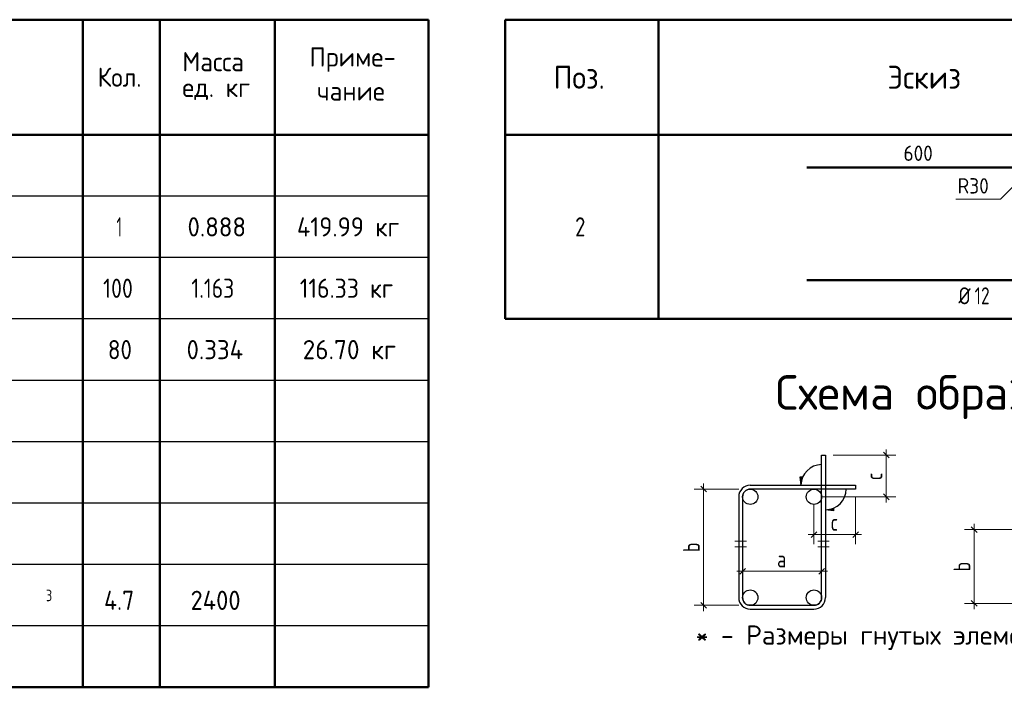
# Model space of a CAD drawing. Header units: millimetres. Extents: x 0 to 50400, y 0 to 35640.
# Tile 6 of 12: x 20011 to 35405, y 9481 to 19921. Entities that reach past the tile are written whole.
import ezdxf

# ---------------------------------------------------------------- set-up
doc = ezdxf.new("R2010")
doc.units = ezdxf.units.MM
for name, color, linetype, lineweight in [('Standard', 7, 'Continuous', 25), ('ЖБ Пилон', 7, 'Continuous', 35), ('Размерная линия_ общее', 7, 'Continuous', 13)]:
    doc.layers.add(name, color=color, linetype=linetype, lineweight=lineweight)
doc.styles.add('ISOCPEUR', font='txt')

msp = doc.modelspace()

# ---------------------------------------------------------------- hatches: boundary and pattern name
at = {"layer": 'Standard', "linetype": 'Continuous', "lineweight": -3, "transparency": 33554687}
msp.add_hatch(color=7, dxfattribs=at).paths.add_polyline_path([(32208, 12766), (32226, 12640), (32244, 12766)])
msp.add_hatch(color=7, dxfattribs=at).paths.add_polyline_path([(32735, 12239), (32609, 12257), (32735, 12275)], flags=16)

# ---------------------------------------------------------------- linework, layer by layer
at = {"layer": 'Standard', "color": 7, "linetype": 'Continuous', "lineweight": 50, "transparency": 33554687}
for p, q in [((26400, 19921), (4200, 19921)), ((21000, 19921), (21000, 18121)), ((22200, 19921), (22200, 18121)), ((24000, 19921), (24000, 18121)), ((26400, 19921), (26400, 18121)), ((26400, 19921), (26400, 18121)), ((27600, 19921), (27600, 18121)), ((27600, 19921), (38400, 19921)), ((49200, 19921), (27600, 19921)), ((27600, 15241), (27600, 19921)), ((30000, 15241), (30000, 19921)), ((26400, 18121), (4200, 18121)), ((21000, 18121), (21000, 9481)), ((22200, 18121), (22200, 9481)), ((24000, 18121), (24000, 9481)), ((26400, 18121), (26400, 9481)), ((49200, 18121), (27600, 18121)), ((27600, 15241), (49200, 15241)), ((26400, 9481), (4200, 9481))]:
    msp.add_line(p, q, dxfattribs=at)
at = {"layer": 'Standard', "color": 7, "linetype": 'Continuous', "lineweight": -3, "transparency": 33554687}
for p, q in [((26400, 17161), (4200, 17161)), ((26400, 16201), (4200, 16201)), ((26400, 15241), (4200, 15241)), ((26400, 14281), (4200, 14281)), ((26400, 13321), (4200, 13321)), ((26400, 12361), (4200, 12361)), ((26400, 11401), (4200, 11401)), ((26400, 10441), (4200, 10441))]:
    msp.add_line(p, q, dxfattribs=at)
at = {"layer": 'Standard', "color": 7, "linetype": 'Continuous', "lineweight": 35, "transparency": 33554687}
for p, q in [((24000, 17161), (24000, 16201)), ((24000, 16201), (24000, 15241)), ((24000, 15241), (24000, 14281))]:
    msp.add_line(p, q, dxfattribs=at)
at = {"layer": 'Standard', "color": 7, "linetype": 'Continuous', "lineweight": 25, "transparency": 33554687}
for p, q in [((30659, 12625), (30749, 12535)), ((31253, 12460), (31253, 10883)), ((31313, 12460), (31313, 10883)), ((34889, 11992), (34979, 11902)), ((31268, 11250), (31358, 11340)), ((32504, 11250), (32594, 11340)), ((30659, 10808), (30749, 10718)), ((34889, 10838), (34979, 10748)), ((31433, 10763), (32429, 10763)), ((31433, 10703), (32429, 10703))]:
    msp.add_line(p, q, dxfattribs=at)
at = {"layer": 'Standard', "color": 7, "linetype": 'Continuous', "lineweight": 13, "transparency": 33554687}
for p, q in [((30704, 12580), (30704, 12670)), ((30704, 12580), (30554, 12580)), ((30704, 12580), (30854, 12580)), ((30704, 12580), (31253, 12580)), ((30704, 12580), (30704, 10763)), ((34934, 11947), (34934, 12037)), ((34934, 11947), (34784, 11947)), ((34934, 11947), (35084, 11947)), ((34934, 11947), (35542, 11947)), ((34934, 11947), (34934, 10793)), ((31193, 11767), (31373, 11767)), ((32669, 11767), (32489, 11767)), ((31373, 11677), (31193, 11677)), ((32489, 11677), (32669, 11677)), ((31313, 11295), (31313, 11445)), ((32549, 11295), (32549, 11445)), ((31313, 11295), (31223, 11295)), ((31313, 11295), (31313, 11145)), ((31313, 11295), (31313, 11295)), ((31313, 11295), (32549, 11295)), ((32549, 11295), (32549, 11145)), ((32549, 11295), (32549, 11295)), ((32549, 11295), (32639, 11295)), ((34934, 10793), (34784, 10793)), ((34934, 10793), (35084, 10793)), ((34934, 10793), (35542, 10793)), ((34934, 10793), (34934, 10703)), ((30704, 10763), (30554, 10763)), ((30704, 10763), (30854, 10763)), ((30704, 10763), (31253, 10763)), ((30704, 10763), (30704, 10673))]:
    msp.add_line(p, q, dxfattribs=at)
at = {"layer": 'Standard', "color": 251, "linetype": 'Continuous', "lineweight": -3, "true_color": 0x656565, "transparency": 33554687}
for p, q in [((32244, 12766), (32208, 12766)), ((32208, 12766), (32226, 12640)), ((32226, 12766), (32226, 12775)), ((32226, 12640), (32244, 12766)), ((32226, 12640), (32226, 12640)), ((32226, 12640), (32226, 12640)), ((32226, 12640), (32226, 12640)), ((32609, 12257), (32735, 12275)), ((32609, 12257), (32609, 12257)), ((32609, 12257), (32609, 12257)), ((32609, 12257), (32609, 12257)), ((32735, 12239), (32609, 12257)), ((32735, 12275), (32735, 12239)), ((32735, 12257), (32744, 12257))]:
    msp.add_line(p, q, dxfattribs=at)
at = {"layer": 'Standard', "color": 7, "linetype": 'Continuous', "lineweight": 13, "transparency": 33554687}
msp.add_lwpolyline([(34646, 17114), (35346, 17114), (35805, 17574)], dxfattribs=at)
at = {"layer": 'Standard', "color": 7, "linetype": 'Continuous', "lineweight": 25, "transparency": 33554687}
for points in [[(32549, 10883), (32549, 13112), (32609, 13112), (32609, 10883)], [(31433, 12640), (33080, 12640), (33080, 12580), (31433, 12580)]]:
    msp.add_lwpolyline(points, dxfattribs=at)
at = {"layer": 'Standard', "color": 9, "linetype": 'Continuous', "lineweight": -3, "true_color": 0xc7c7c7, "transparency": 33554687}
for centre in [(31433, 12460), (32429, 12460), (31433, 10883), (32429, 10883)]:
    msp.add_circle(centre, 120, dxfattribs=at)
at = {"layer": 'Standard', "color": 251, "linetype": 'Continuous', "lineweight": -3, "true_color": 0x656565, "transparency": 33554687}
for centre, start, end in [((32549, 12640), 90, 180), ((32609, 12580), 270, 0)]:
    msp.add_arc(centre, 323, start, end, dxfattribs=at)
at = {"layer": 'Standard', "color": 7, "linetype": 'Continuous', "lineweight": 25, "transparency": 33554687}
for centre, radius, start, end in [((31433, 12460), 180, 90, 180), ((31433, 12460), 120, 90, 180), ((31433, 10883), 180, 180, 270), ((31433, 10883), 120, 180, 270), ((32429, 10883), 120, 270, 0), ((32429, 10883), 180, 270, 0)]:
    msp.add_arc(centre, radius, start, end, dxfattribs=at)
at = {"layer": 'ЖБ Пилон', "color": 7, "linetype": 'Continuous', "lineweight": 50, "transparency": 33554687}
for p, q in [((32319, 17611), (35822, 17611)), ((35822, 15849), (32319, 15849))]:
    msp.add_line(p, q, dxfattribs=at)
at = {"layer": 'Размерная линия_ общее', "color": 7, "linetype": 'Continuous', "lineweight": 13, "transparency": 33554687}
for p, q in [((33560, 13112), (32729, 13112)), ((33560, 13112), (33410, 13112)), ((33560, 13112), (33560, 13202)), ((33560, 13112), (33710, 13112)), ((33560, 12460), (33560, 13112)), ((33560, 12460), (32549, 12460)), ((33080, 11868), (33080, 12460)), ((33560, 12460), (33410, 12460)), ((33560, 12460), (33710, 12460)), ((33560, 12460), (33560, 12370)), ((32429, 11868), (32429, 12018)), ((33080, 11868), (33080, 12018)), ((32429, 11868), (32339, 11868)), ((32429, 11868), (32429, 11718)), ((32429, 11868), (33080, 11868)), ((33080, 11868), (33080, 11718)), ((33080, 11868), (33170, 11868))]:
    msp.add_line(p, q, dxfattribs=at)
at = {"layer": 'Размерная линия_ общее', "color": 7, "linetype": 'Continuous', "lineweight": 25, "transparency": 33554687}
for p, q in [((33605, 13067), (33515, 13157)), ((33605, 12415), (33515, 12505)), ((32384, 11823), (32474, 11913)), ((33035, 11823), (33125, 11913))]:
    msp.add_line(p, q, dxfattribs=at)
at = {"layer": 'Размерная линия_ общее', "color": 7, "linetype": 'Continuous', "lineweight": 13, "transparency": 33554687}
msp.add_lwpolyline([(32429, 11868), (32429, 11970), (32429, 11970), (32429, 12340)], dxfattribs=at)

# ---------------------------------------------------------------- texts
at = {"layer": 'Standard', "color": 7, "linetype": 'Continuous', "lineweight": 25, "transparency": 33554687, "attachment_point": 7, "style": 'ISOCPEUR'}
for s, insert, char_height, width in [('\\W0.95;Масса', (22553, 19114), 300, 1252.13), ('\\W0.96;Приме-', (24540, 19106), 300, 1462.5), ('\\W0.93;Кол.', (21229, 18871), 300, 888.23), ('\\W0.92;Поз.', (28359, 18841), 360, 1047.58), ('\\W0.94;Эскиз', (33579, 18841), 360, 1411.34), ('\\W0.95;ед. кг', (22553, 18664), 300, 1251.5), ('\\W0.95;чание', (24660, 18656), 300, 1221.22), ('\\W0.56;1', (21525, 16531), 300, 233.33), ('\\W0.94;0.888', (22635, 16531), 300, 1070.02), ('\\W0.93;419.99 кг', (24345, 16531), 300, 1849.09), ('\\W0.78;2', (28695, 16531), 300, 326.42), ('\\W0.83;100', (21315, 15571), 300, 693.49), ('\\W0.82;1.163', (22695, 15571), 300, 932.2), ('\\W0.90;116.33 кг', (24390, 15571), 300, 1754.04), ('\\W0.83;Ø', (34688, 15471), 264, 374), ('\\W0.75;12', (34941, 15471), 264, 415.6), ('\\W0.87;80', (21390, 14611), 300, 550.83), ('\\W0.94;0.334', (22620, 14611), 300, 1100.34), ('\\W0.96;26.70 кг', (24435, 14611), 300, 1673.19), ('\\W0.78;a', (31852, 11355), 264, 287.25), ('\\W0.78;3', (20420, 10827), 180, 195.86), ('\\W0.90;4.7', (21330, 10691), 300, 674.51), ('\\W0.93;2400', (22682, 10691), 300, 1009.61), ('\\W1.00;* - Размеры гнутых элементов даны по внутренним граням стержней. ', (30577, 10066), 300, 13987.13)]:
    msp.add_mtext(s, dxfattribs=dict(at, insert=insert, char_height=char_height, width=width))
at = {"layer": 'Standard', "color": 7, "linetype": 'Continuous', "lineweight": 18, "transparency": 33554687, "insert": (34674, 17202), "char_height": 240, "width": 637.56, "attachment_point": 7, "style": 'ISOCPEUR'}
msp.add_mtext('\\W0.92;R30', dxfattribs=at)
at = {"layer": 'Standard', "color": 7, "linetype": 'Continuous', "lineweight": 50, "transparency": 33554687, "insert": (31828, 13675), "char_height": 540, "width": 14650.47, "attachment_point": 7, "style": 'ISOCPEUR'}
msp.add_mtext('\\W0.99;Схема образмеривания деталей по типам', dxfattribs=at)
at = {"layer": 'Standard', "color": 7, "linetype": 'Continuous', "lineweight": 25, "transparency": 33554687, "char_height": 264, "width": 287.23, "attachment_point": 7, "rotation": 90, "style": 'ISOCPEUR'}
for insert in [(30644, 11593), (34874, 11291)]:
    msp.add_mtext('\\W0.78;b', dxfattribs=dict(at, insert=insert))
at = {"layer": 'ЖБ Пилон', "color": 7, "linetype": 'Continuous', "lineweight": 18, "transparency": 33554687, "insert": (33829, 17712), "char_height": 240, "width": 613.07, "attachment_point": 7, "style": 'ISOCPEUR'}
msp.add_mtext('\\W0.91;600', dxfattribs=at)
at = {"layer": 'Размерная линия_ общее', "color": 7, "linetype": 'Continuous', "lineweight": 25, "transparency": 33554687, "insert": (33500, 12720), "char_height": 264, "width": 257.47, "attachment_point": 7, "rotation": 90, "style": 'ISOCPEUR'}
msp.add_mtext('\\W0.75;c', dxfattribs=at)
at = {"layer": 'Размерная линия_ общее', "color": 7, "linetype": 'Continuous', "lineweight": 25, "transparency": 33554687, "insert": (32689, 11928), "char_height": 264, "width": 257.48, "attachment_point": 7, "style": 'ISOCPEUR'}
msp.add_mtext('\\W0.75;c', dxfattribs=at)

doc.saveas('drawing.dxf')
